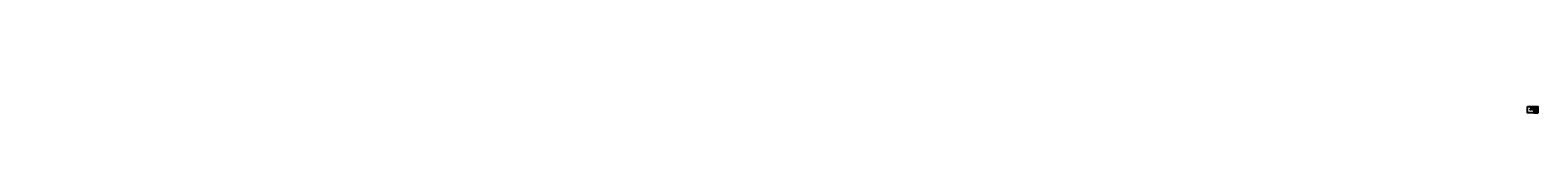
# Model space of a CAD drawing. Header units: metres. Extents: x -23638555 to 5533886, y -269040 to 305302.
import ezdxf

# ---------------------------------------------------------------- set-up
doc = ezdxf.new("R2010")
doc.units = ezdxf.units.M
doc.header["$LTSCALE"] = 20
doc.header["$MEASUREMENT"] = 0
doc.linetypes.add('DOT', pattern=[0.25, 0, -0.25])
doc.linetypes.add('HIDDEN', pattern=[0.375, 0.25, -0.125])
doc.styles.add('ARIAL', font='arial.ttf')
doc.styles.get("Standard").update_dxf_attribs({"font": 'arial.ttf', "height": 700})
doc.dimstyles.get("Standard").update_dxf_attribs({"dimscale": 0.507, "dimtxt": 700, "dimasz": 1700, "dimexe": 50, "dimexo": 25, "dimgap": 0.09, "dimtad": 0, "dimtoh": 1, "dimdec": 0, "dimzin": 0, "dimdsep": 46, "dimtxsty": 'Standard', "dimcen": 0.09, "dimclrd": 256, "dimclre": 256, "dimadec": 0, "dimazin": 0, "dimtfac": 1, "dimtdec": 0, "dimtix": 1, "dimtofl": 0, "dimtmove": 0, "dimatfit": 0, "dimfxl": 50, "dimtolj": 1, "dimtzin": 0, "dimlwd": -1, "dimlwe": -1, "dimarcsym": 0})

# ---------------------------------------------------------------- blocks, each defined once
blk = doc.blocks.new('Tree - type 3 evergreen elevation')
for points in [[(22.0124, 137.721), (18.5475, 141.5624), (15.5282, 138.2446), (13.8028, 139.3505), (13.3714, 142.1153), (11.2148, 143.2214), (8.1954, 140.4564), (4.7447, 141.0094), (2.1567, 136.0326), (2.1567, 131.6088), (5.6074, 129.9499), (3.0193, 128.2909), (0.4313, 130.5029), (-6.9015, 123.3141), (-6.9015, 121.6552), (-9.9208, 119.9963), (-9.0581, 118.3373), (-6.9015, 115.0195), (-10.7835, 112.2546), (-14.6656, 115.0195), (-16.8222, 114.4665), (-17.6849, 112.2546), (-14.6656, 111.7016), (-14.2342, 107.2778), (-17.6065, 107.8307), (-21.5669, 103.9599), (-17.2536, 103.4069), (-18.9789, 97.8771), (-22.8609, 97.3241), (-27.1743, 94.5593), (-32.3504, 91.7944), (-32.7817, 94.0063), (-36.6638, 85.7116), (-29.7624, 87.3705), (-25.449, 84.6056), (-26.743, 77.9699), (-34.507, 75.205), (-37.9578, 77.4169), (-39.2518, 74.099), (-42.2711, 73.5461), (-44.8592, 70.2282), (-47.8786, 66.3574), (-43.9965, 63.0395), (-41.4085, 64.6985), (-44.3346, 59.8898), (-42.2089, 60.1377), (-42.5159, 55.7849), (-49.6039, 46.4502), (-58.2307, 45.8972), (-62.1127, 43.6853), (-68.5828, 36.4966), (-65.9947, 32.0727), (-50.0352, 32.6257), (-47.0159, 30.4138), (-39.6831, 33.7317), (-34.507, 22.6721), (-32.3504, 22.6721), (-22.4296, 34.8376), (-19.4102, 36.4966), (-17.2536, 33.7317), (-17.2536, 29.8608), (-13.8028, 28.7549), (-9.0581, 28.7549), (-7.3328, 32.6257), (-1.7254, 35.3906), (3.8821, 35.9436), (6.4701, 38.1555), (6.9014, 38.7085), (8.1954, 41.4734), (9.9208, 40.3674), (11.2148, 35.9436), (14.2341, 37.6025), (15.0968, 36.4966), (15.9595, 33.7317), (18.9789, 38.7085), (21.9982, 38.7085), (23.2922, 36.4966), (21.9982, 34.2847), (25.4489, 35.3906), (26.743, 33.7317), (29.7623, 35.9436), (32.7817, 34.8376), (38.8204, 28.7549), (41.4084, 27.6489), (43.5651, 25.437), (61.6813, 27.0959), (65.132, 23.7781), (67.7201, 24.884), (60.8186, 33.7317), (60.3873, 37.0495), (62.544, 40.3674), (58.662, 50.874), (56.5053, 50.874), (52.1919, 66.3574), (47.8785, 66.9103), (50.4665, 69.1222), (53.9172, 77.9699), (47.0158, 85.1586), (38.3891, 87.9235), (42.2711, 94.0063)], [(-12.9401, 28.7549), (-2.588, 22.1191), (0.8626, 17.6953), (1.7253, 11.6125), (0, 0)], [(-9.9208, 28.2019), (0, 23.2251), (3.4507, 19.9072), (4.7447, 15.4834), (8.6267, 27.0959), (6.4701, 37.6025)], [(34.5071, 33.1787), (27.1743, 18.2483), (9.0581, 10.5066), (7.7641, 3.8708), (8.1954, 0)], [(8.1954, 40.3674), (11.2148, 27.6489), (8.1954, 13.8245), (24.5862, 19.9072), (32.7817, 34.2847)], [(42.2711, 94.0063), (38.8204, 104.5129), (36.6637, 104.5129), (32.3503, 113.9135), (29.7623, 113.3605), (26.743, 113.3605), (24.5862, 117.7844), (25.8802, 123.8671), (29.331, 123.8671), (22.8609, 131.6088), (21.9982, 137.6916)]]:
    blk.add_lwpolyline(points)

msp = doc.modelspace()

# ---------------------------------------------------------------- linework, layer by layer
at = {"color": 7}
for p, q in [((5457534, -195605), (5423992, -218361)), ((5424955, -197939), (5429660, -194806)), ((5429660, -197939), (5424955, -194806)), ((5429660, -194806), (5429660, -197939)), ((5473162, -202908), (5436417, -228213)), ((5438005, -190389), (5455500, -187061)), ((5438005, -190389), (5455500, -187061)), ((5438472, -192845), (5455967, -189517)), ((5438939, -195301), (5455890, -192076)), ((5454346, -161585), (5457534, -195605)), ((5456580, -187093), (5455500, -187061)), ((5455684, -248038), (5533570, -248038)), ((5533570, -258355), (5455684, -258355)), ((5455684, -269040), (5533570, -269040)), ((5455890, -192076), (5479679, -198098)), ((5455967, -189517), (5480293, -195674)), ((5456580, -187093), (5480604, -193174)), ((5477994, -199580), (5473162, -202908)), ((5474258, -159719), (5477446, -193739)), ((5477446, -193739), (5477994, -199580)), ((5479679, -198098), (5480293, -198174)), ((5480293, -195674), (5490956, -195674)), ((5480293, -198174), (5490684, -198174)), ((5480604, -193174), (5490956, -193174)), ((5490684, -198174), (5499791, -200178)), ((5490956, -193174), (5491494, -193232)), ((5490956, -195674), (5500787, -197837)), ((5491494, -193232), (5501324, -195396)), ((5499791, -200178), (5504899, -203580)), ((5500787, -197837), (5506285, -201499)), ((5502172, -195757), (5501324, -195396)), ((5502172, -195757), (5507671, -199418))]:
    msp.add_line(p, q, dxfattribs=at)
at = {"color": 7, "linetype": 'DOT'}
msp.add_line((5468015, -200274), (5430689, -225632), dxfattribs=at)
at = {"color": 0}
for p, q in [((5533886, -230499), (5455684, -230499)), ((5476607, -230499), (5476607, -269040)), ((5505073, -248038), (5505073, -230499))]:
    msp.add_line(p, q, dxfattribs=at)
msp.add_line((5455684, -230499), (5455684, -269040))
at = {"color": 7, "linetype": 'HIDDEN', "lineweight": 0}
msp.add_line((5464302, -160652), (5468015, -200274), dxfattribs=at)
at = {"color": 7}
for points in [[(5335450, -145979), (5533570, -145979), (5533570, -269040), (5335450, -269040)], [(5400251, -169378), (5427412, -169378), (5427412, -177471), (5400251, -177471)], [(5424955, -194806), (5429660, -194806), (5429660, -197939), (5424955, -197939)], [(5486837, -166106), (5513998, -166106), (5513998, -174200), (5486837, -174200)]]:
    msp.add_lwpolyline(points, close=True, dxfattribs=at)

# ---------------------------------------------------------------- block references
at = {"color": 0, "xscale": 21.875, "yscale": 21.875, "zscale": 21.875}
for p in [(5389051, -208282), (5402942, -211227), (5403874, -207578), (5404385, -203641), (5419136, -207653), (5419136, -207653), (5489987, -185777), (5506181, -182203), (5506181, -182203)]:
    msp.add_blockref('Tree - type 3 evergreen elevation', p, dxfattribs=at)

# ---------------------------------------------------------------- texts
at = {"attachment_point": 1}
for s, insert, char_height, rotation in [('\\pi-20733;T.B.M. ON BOTTOM  OF  KILOMETER STONE  \\P\\pi0; ON KAPILDEVPUR SIDE\\PR.L. 100.00 M.', (5383291, -194192), 1400, 359.0139815), ('<<<<<  TO  KAPILDEVPUR ', (5401070, -185974), 2000, 1.6042862), ('CULTIVATED LAND.', (5405653, -172525), 1400, 359.0139815), (' {\\H0.41667x;PROPOSED ALIGNMENT\\P OF BRIDGE}', (5484503, -213047), 6000, 5.4313245), ('CULTIVATED LAND.', (5492239, -169254), 1400, 359.0139815), ('TO  BASERA  >>>>>>', (5499690, -191043), 2000, 1.6042862)]:
    msp.add_mtext(s, dxfattribs=dict(at, insert=insert, char_height=char_height, rotation=rotation))
at = {"insert": (5354780, -150953), "char_height": 7000, "attachment_point": 1}
msp.add_mtext('{\\fCourier New|b0|i1|c0|p49;SITE PLAN}', dxfattribs=at)
at = {"color": 0, "char_height": 2500, "attachment_point": 1, "rotation": 358.9599343}
for s, insert in [('G', (5428377, -225632)), ('F', (5436526, -192440)), ('B', (5454946, -192300)), ('H', (5460611, -156325)), ('o', (5466047, -196953)), ('A', (5478526, -198822)), ('D', (5498759, -200903)), ('E', (5503916, -204568))]:
    msp.add_mtext(s, dxfattribs=dict(at, insert=insert))
at = {"char_height": 2500, "width": 389.52, "attachment_point": 1}
for s, insert in [('U/S', (5446134, -208432)), ('D/S', (5466166, -172488))]:
    msp.add_mtext(s, dxfattribs=dict(at, insert=insert))
at = {"color": 0, "style": 'ARIAL'}
for s, insert, char_height, width, attachment_point in [('SUBMITTED BY :', (5457068, -244468), 1687.5, 18800.61, 1), ('SUB ENGINEER', (5457174, -265796), 1687.5, 21396.92, 1), ('{\\fArial|b1|i0|c0|p34;SITE PLAN  OF CONS. OF H.L. BRIDGE ACROSS} {\\fArial|b1|i0|c0|p34;MORAN RIVER BRIDGE ON  KAPILDEVPUR-BASERA ROAD }', (5505232, -259410), 1800, 57183.22, 2), ('OFFICE OF THE  EXECUTIVE ENGINEER\\PP.W.D. BRIDGE CONSTRUCTION \\PDIVISION - AMBIKAPUR', (5504178, -249561), 1800, 48606.95, 2), ('S.D.O.', (5486080, -244599), 1912.5, 6338.84, 1), ('E. E.', (5516549, -244501), 1912.5, 6752.82, 1)]:
    msp.add_mtext(s, dxfattribs=dict(at, insert=insert, char_height=char_height, width=width, attachment_point=attachment_point))
at = {"color": 0, "insert": (5489535, -199120), "char_height": 2500, "width": 2588.61, "attachment_point": 1, "rotation": 358.9599343}
msp.add_mtext('C', dxfattribs=at)

# ---------------------------------------------------------------- leaders
for points in [[(5423882, -195639), (5403463, -197064)], [(5467743, -196984), (5488746, -215227)]]:
    msp.add_leader(points, dimstyle='Standard', override={"dimasz": 17000, "dimgap": 0.09, "dimtad": 0})

doc.saveas('drawing.dxf')
